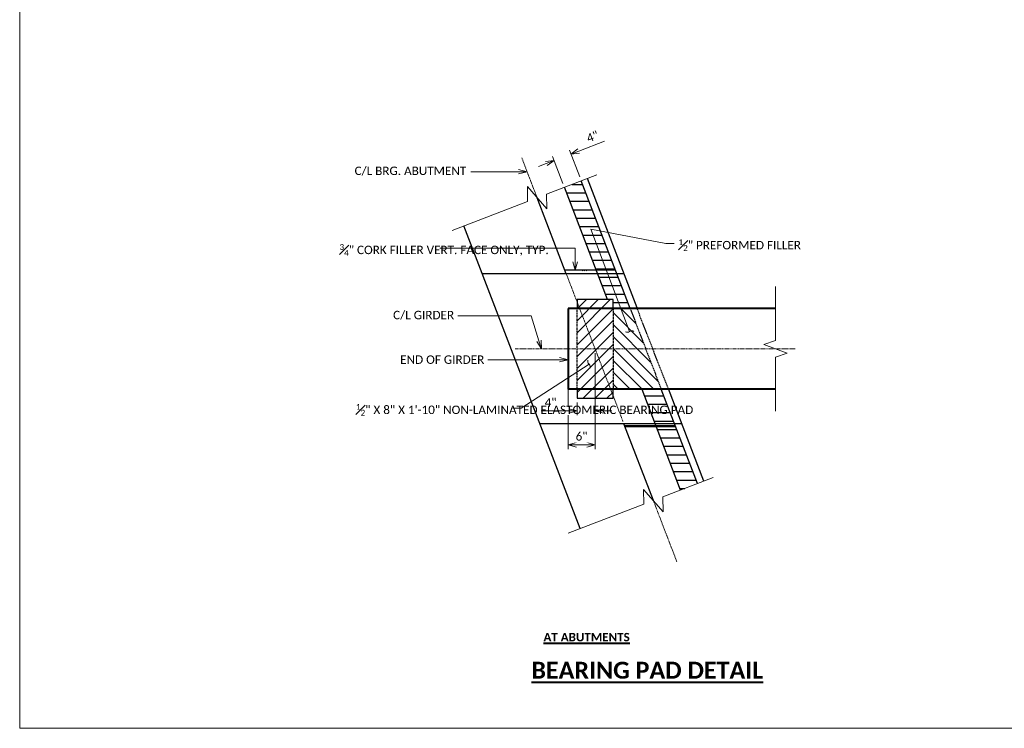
# Model space of a CAD drawing. Extents: x -24 to 2086, y -25 to 290.
# Tile 1 of 11: x -24 to 194, y -25 to 133. Entities that reach past the tile are written whole.
import ezdxf
from ezdxf import colors
from ezdxf.entities.mleader import LeaderData, LeaderLine
from ezdxf.math import Vec2, Vec3

# ---------------------------------------------------------------- set-up
doc = ezdxf.new("R2010")
doc.units = 0
doc.header["$MEASUREMENT"] = 0
doc.linetypes.add('Wisdot2', pattern=[0.125, 0.0625, -0.0625])
doc.linetypes.add('Wisdot4', pattern=[0.28125, 0.125, -0.0625, 0.03125, -0.0625])
for name, color, linetype, lineweight in [('B_ANNO_BREAK', 7, 'Continuous', 18), ('B_ANNO_DIM', 7, 'Continuous', 18), ('B_ANNO_TEXT_TITLE', 7, 'Continuous', 40), ('B_CNTR', 1, 'Wisdot4', 18), ('B_CNTR_GIRD', 2, 'Wisdot4', 18), ('B_CONC_GIRD', 50, 'Continuous', 40), ('B_DETAIL_HIDDEN', 7, 'Wisdot2', 25)]:
    doc.layers.add(name, color=color, linetype=linetype, lineweight=lineweight)
doc.layers.add('B_ANNO_NOPLOT', color=47, linetype='Continuous', lineweight=18, plot=False)
for name, color, linetype in [('B_BRG', 7, 'Continuous'), ('B_CONC_ABUT', 7, 'Continuous'), ('B_CONC_FILR', 7, 'Continuous')]:
    doc.layers.add(name, color=color, linetype=linetype)
doc.styles.add('Annotative', font='calibri.ttf', dxfattribs={"height": 0.0625})
doc.styles.add('Subtitle', font='calibrib.ttf', dxfattribs={"height": 0.0625})
doc.styles.add('Title', font='calibrib.ttf', dxfattribs={"height": 0.125})
doc.dimstyles.new('Annotative', dxfattribs={"dimscale": 0, "dimtxt": 0.0625, "dimasz": 0.0625, "dimexe": 0.03125, "dimexo": 0.03125, "dimgap": 0.03125, "dimtad": 1, "dimdec": 3, "dimzin": 3, "dimdsep": 46, "dimlunit": 4, "dimtxsty": 'Annotative', "dimblk": 'OPEN30', "dimcen": 0.03125, "dimclrd": 256, "dimclre": 256, "dimclrt": 256, "dimaunit": 1, "dimadec": 0, "dimazin": 3, "dimtfac": 0.75, "dimtdec": 3, "dimtofl": 0, "dimtmove": 0, "dimatfit": 3, "dimldrblk": 'OPEN30', "dimfxl": 1, "dimtfill": 1, "dimfrac": 1, "dimtolj": 1, "dimtzin": 0, "dimlwd": -1, "dimlwe": -1, "dimarcsym": 0})

# ---------------------------------------------------------------- blocks, each defined once
blk = doc.blocks.new('_Open30')
at = {"color": 0, "linetype": 'ByBlock', "lineweight": -2}
for p, q in [((-1, 0.27), (0, 0)), ((0, 0), (-1, -0.27)), ((0, 0), (-1, 0))]:
    blk.add_line(p, q, dxfattribs=at)
blk = doc.blocks.new('_Integral')
at = {"color": 0, "linetype": 'ByBlock', "lineweight": -2}
for centre, start, end in [((0.44, 0.12), 129, 195), ((-0.44, -0.12), 309, 15)]:
    blk.add_arc(centre, 0.454, start, end, dxfattribs=at)
blk = doc.blocks.new('*D39')
at = {"layer": 'B_ANNO_DIM', "transparency": 16777216}
for p, q in [((124.24, -944.89), (129.97, -942.69)), ((124.44, -950.63), (122.16, -944.68)), ((120.71, -952.07), (118.42, -946.12)), ((117.01, -947.67), (115.26, -948.34))]:
    blk.add_line(p, q, dxfattribs=at)
at = {"layer": 'Defpoints', "color": 0, "transparency": 16777216}
for p in [(122.49, -945.56), (124.78, -951.51), (121.04, -952.94)]:
    blk.add_point(p, dxfattribs=at)
at = {"layer": 'B_ANNO_DIM', "transparency": 16777216, "xscale": 1.875, "yscale": 1.875, "zscale": 1.875}
for p, rotation in [((122.49, -945.56), 201.0087150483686), ((118.76, -946.99), 21.00871504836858)]:
    blk.add_blockref('_Open30', p, dxfattribs=dict(at, rotation=rotation))
at = {"layer": 'B_ANNO_DIM', "transparency": 16777216, "insert": (127.31, -941.7), "char_height": 1.875, "attachment_point": 5, "rotation": 21.0087, "style": 'Annotative', "bg_fill": 3, "box_fill_scale": 1.25, "bg_fill_color": 256, "bg_fill_true_color": 13158600, "bg_fill_transparency": 0}
blk.add_mtext('\\A1;4"', dxfattribs=at)
blk = doc.blocks.new('*D43')
at = {"layer": 'B_ANNO_DIM', "transparency": 16777216}
for p, q in [((127.87, -989.79), (127.87, -1003.6)), ((123.87, -1000.79), (123.87, -1003.6)), ((121.99, -1002.66), (115.85, -1002.66)), ((129.74, -1002.66), (131.62, -1002.66))]:
    blk.add_line(p, q, dxfattribs=at)
at = {"layer": 'Defpoints', "color": 0, "transparency": 16777216}
for p in [(127.87, -988.85), (123.87, -999.85), (123.87, -1002.66)]:
    blk.add_point(p, dxfattribs=at)
at = {"layer": 'B_ANNO_DIM', "transparency": 16777216, "xscale": 1.875, "yscale": 1.875, "zscale": 1.875}
blk.add_blockref('_Open30', (123.87, -1002.66), dxfattribs=at)
at = {"layer": 'B_ANNO_DIM', "transparency": 16777216, "xscale": 1.875, "yscale": 1.875, "zscale": 1.875, "rotation": 180}
blk.add_blockref('_Open30', (127.87, -1002.66), dxfattribs=at)
at = {"layer": 'B_ANNO_DIM', "transparency": 16777216, "insert": (117.98, -1000.78), "char_height": 1.875, "attachment_point": 5, "style": 'Annotative', "bg_fill": 3, "box_fill_scale": 1.25, "bg_fill_color": 256, "bg_fill_true_color": 13158600, "bg_fill_transparency": 0}
blk.add_mtext('\\A1;4"', dxfattribs=at)
blk = doc.blocks.new('*D41')
at = {"layer": 'B_ANNO_DIM', "transparency": 16777216}
for p, q in [((121.87, -980.79), (121.87, -1001.72)), ((127.87, -989.79), (127.87, -1011.14)), ((121.87, -1003.6), (121.87, -1011.14)), ((125.99, -1010.21), (123.74, -1010.21))]:
    blk.add_line(p, q, dxfattribs=at)
at = {"layer": 'Defpoints', "color": 0, "transparency": 16777216}
for p in [(121.87, -979.85), (127.87, -988.85), (121.87, -1010.21)]:
    blk.add_point(p, dxfattribs=at)
at = {"layer": 'B_ANNO_DIM', "transparency": 16777216, "xscale": 1.875, "yscale": 1.875, "zscale": 1.875, "rotation": 180}
blk.add_blockref('_Open30', (121.87, -1010.21), dxfattribs=at)
at = {"layer": 'B_ANNO_DIM', "transparency": 16777216, "xscale": 1.875, "yscale": 1.875, "zscale": 1.875}
blk.add_blockref('_Open30', (127.87, -1010.21), dxfattribs=at)
at = {"layer": 'B_ANNO_DIM', "transparency": 16777216, "insert": (124.87, -1008.31), "char_height": 1.875, "attachment_point": 5, "style": 'Annotative', "bg_fill": 3, "box_fill_scale": 1.25, "bg_fill_color": 256, "bg_fill_true_color": 13158600, "bg_fill_transparency": 0}
blk.add_mtext('\\A1;6"', dxfattribs=at)
blk = doc.blocks.new('INS_G28DET_BASE')
at = {"layer": 'B_ANNO_NOPLOT', "flags": 128}
blk.add_lwpolyline([(0, 0), (0, 315), (404.91, 315), (404.91, 298.57), (472.5, 298.57), (472.5, 50.62), (395.71, 50.62), (395.71, 0)], close=True, dxfattribs=at)
at = {"layer": 'B_ANNO_TEXT_TITLE', "insert": (113.7, 14.79), "char_height": 3.75, "width": 86.1112, "attachment_point": 1, "style": 'Title'}
blk.add_mtext('{\\LBEARING PAD DETAIL}', dxfattribs=at)
blk = doc.blocks.new('*U33')
at = {"layer": 'B_BRG'}
h = blk.add_hatch(dxfattribs=at)
h.set_pattern_fill('ANSI31', color=256, scale=15)
h.set_pattern_definition([(45, (127.5893, -993.2705), (-1.32583, 1.32583), [])])
h.paths.add_polyline_path([(131.8688, -999.8526), (123.8688, -999.8526), (123.8579, -977.8937), (131.8579, -977.8115)])
at = {"layer": 'B_CONC_FILR'}
h = blk.add_hatch(dxfattribs=at)
h.set_pattern_fill('CORK', color=256, scale=15, angle=180)
h.set_pattern_definition([(180, (126.938, -1005.9206), (-2e-16, -1.875), []), (315, (126.0005, -1004.983), (3.75, 3.75), [2.65165, -2.65165]), (315, (125.5317, -1004.983), (3.75, 3.75), [2.65165, -2.65165]), (315, (125.063, -1004.983), (3.75, 3.75), [2.65165, -2.65165])])
h.paths.add_polyline_path([(121.1607, -971.3836), (121.4685, -972.1856), (128.4311, -972.1856), (128.1233, -971.3836)])
h.paths.add_polyline_path([(128.1233, -971.3836), (128.4311, -972.1856), (132.7152, -972.1856), (132.4074, -971.3836)])
h = blk.add_hatch(dxfattribs=at)
h.set_pattern_fill('ANSI31', color=256, scale=15, angle=90)
h.set_pattern_definition([(135, (137.2129, -985.6968), (-1.32583, -1.32583), [])])
h.paths.add_polyline_path([(142.5679, -997.8526), (131.8579, -997.8526), (131.8579, -979.8526), (135.6581, -979.8526)])
h = blk.add_hatch(dxfattribs=at)
h.set_pattern_fill('ANSI31', color=256, scale=15, angle=315)
h.set_pattern_definition([(0, (141.2205, -976.4871), (4e-16, 1.875), [])])
h.paths.add_polyline_path([(150.6129, -1018.8106), (146.8789, -1020.2446), (138.2959, -997.8836), (142.5679, -997.8526)])
h = blk.add_hatch(dxfattribs=at)
h.set_pattern_fill('CORK', color=256, scale=15, angle=180)
h.set_pattern_definition([(180, (140.0165, -971.8491), (-2e-16, -1.875), []), (315, (139.079, -970.9116), (3.75, 3.75), [2.65165, -2.65165]), (315, (138.61, -970.9116), (3.75, 3.75), [2.65165, -2.65165]), (315, (138.1415, -970.9116), (3.75, 3.75), [2.65165, -2.65165])])
h.paths.add_polyline_path([(134.2598, -1005.5096), (134.5258, -1006.2026), (141.489, -1006.2026), (141.223, -1005.5096)])
h.paths.add_polyline_path([(145.7732, -1006.2026), (145.5071, -1005.5096), (141.223, -1005.5096), (141.489, -1006.2026)])
at = {"layer": 'B_DETAIL_HIDDEN'}
h = blk.add_hatch(dxfattribs=at)
h.set_pattern_fill('ANSI31', color=256, scale=15, angle=315)
h.set_pattern_definition([(0, (128.3514, -1012.0242), (4e-16, 1.875), [])])
h.paths.add_polyline_path([(135.6581, -979.8526), (131.8589, -979.8526), (131.8579, -977.8526), (130.6065, -977.8526), (127.522, -969.8171), (131.256, -968.3839)])
h.paths.add_polyline_path([(131.256, -968.3839), (127.522, -969.8171), (121.0446, -952.9428), (124.7788, -951.5094)])
at = {"layer": 'B_ANNO_BREAK', "flags": 128}
for points in [[(96.0759, -962.5272), (112.8804, -956.0767), (112.8231, -952.7956), (117.1289, -957.749), (117.0717, -954.4679), (128.2747, -950.1675)], [(167.9589, -974.9776), (167.9589, -986.9776), (165.3831, -987.9151), (170.5347, -989.7901), (167.9589, -990.7276), (167.9589, -1002.7276)], [(121.9099, -1029.8292), (138.7144, -1023.3787), (138.6571, -1020.0976), (142.9629, -1025.051), (142.9057, -1021.7699), (154.1087, -1017.4695)]]:
    blk.add_lwpolyline(points, dxfattribs=at)
at = {"layer": 'B_ANNO_NOPLOT', "flags": 128}
blk.add_lwpolyline([(0, -1073.1956), (0, -758.1956), (404.9096, -758.1956), (404.9096, -774.6267), (472.5, -774.6267), (472.5, -1022.5711), (395.7134, -1022.5711), (395.7134, -1073.1956)], close=True, dxfattribs=at)
at = {"layer": 'B_BRG'}
for p, q in [((131.8579, -977.8526), (123.8579, -977.8526)), ((131.8589, -979.8526), (131.8579, -977.8526))]:
    blk.add_line(p, q, dxfattribs=at)
at = {"layer": 'B_CNTR'}
for p, q in [((114.9764, -955.2722), (111.5799, -946.4236)), ((134.0566, -1004.9801), (121.4685, -972.1856)), ((146.0258, -1036.1626), (140.81, -1022.5743))]:
    blk.add_line(p, q, dxfattribs=at)
at = {"layer": 'B_CNTR_GIRD'}
blk.add_line((172.2939, -988.8526), (110.1069, -988.8526), dxfattribs=at)
at = {"layer": 'B_CONC_ABUT'}
for p, q in [((137.2149, -979.7216), (126.1789, -950.9726)), ((121.4685, -972.1856), (114.9764, -955.2722)), ((124.5609, -1028.8116), (98.7269, -961.5096)), ((134.3209, -972.1856), (102.8249, -972.1856)), ((152.0139, -1018.2736), (144.1419, -997.7666)), ((140.81, -1022.5743), (134.2598, -1005.5096))]:
    blk.add_line(p, q, dxfattribs=at)
at = {"layer": 'B_CONC_FILR'}
for p, q in [((135.6639, -979.8676), (124.7789, -951.5096)), ((130.6065, -977.8526), (121.0449, -952.9436)), ((132.4069, -971.3836), (121.1619, -971.3836)), ((146.8789, -1020.2446), (138.2959, -997.8836)), ((150.6129, -1018.8106), (142.5679, -997.8526)), ((145.7729, -1006.2026), (134.5259, -1006.2026))]:
    blk.add_line(p, q, dxfattribs=at)
at = {"layer": 'B_CONC_GIRD'}
for p, q in [((121.8669, -979.8526), (121.8669, -997.8526)), ((167.9589, -979.8526), (121.8669, -979.8526)), ((167.9589, -997.8526), (121.8669, -997.8526))]:
    blk.add_line(p, q, dxfattribs=at)
at = {"layer": 'B_DETAIL_HIDDEN'}
for p, q in [((135.6639, -979.8676), (142.5679, -997.8526)), ((144.1419, -997.7666), (137.1869, -979.8526))]:
    blk.add_line(p, q, dxfattribs=at)
at = {"layer": 'B_ANNO_TEXT_TITLE', "insert": (116.3969, -1051.9924), "char_height": 1.875, "width": 37.522316, "attachment_point": 1, "style": 'Subtitle'}
blk.add_mtext('{\\LAT ABUTMENTS}', dxfattribs=at)
at = {"layer": 'B_ANNO_DIM'}
ml = blk.add_multileader_mtext('Standard', dxfattribs=at)
ml.set_content('C/L BRG. ABUTMENT', color=256, style='Annotative')
ml.set_leader_properties(color=256, linetype='ByLayer', lineweight=-1)
ml.set_arrow_properties(name='OPEN30')
ml.build(insert=Vec2(0, 0))
ml.multileader.update_dxf_attribs({"dogleg_length": 0.0625, "arrow_head_size": 1.875, "scale": 30})
ctx = ml.context
ctx.base_point, ctx.scale, ctx.char_height, ctx.arrow_head_size, ctx.landing_gap_size, ctx.plane_origin = Vec3(73.483, -949.4888), 30, 1.875, 1.875, 0.9375, Vec3(112.7565, -949.4888)
notes = []
notes.append((ctx, [(0, (1, 1, 0), (102.1488, -949.4888), (-1, 0), 1.875, [(0, [(112.7565, -949.4888)], 0, [])])]))
ctx.mtext.insert, ctx.mtext.flow_direction = Vec3(74.4205, -948.3487), 5
ml = blk.add_multileader_mtext('Standard', dxfattribs=at)
ml.set_content('\\A1;{\\H0.7x;\\S1#2;}" PREFORMED FILLER', color=256, style='Annotative')
ml.set_leader_properties(color=256, linetype='ByLayer', lineweight=-1)
ml.set_arrow_properties(name='INTEGRAL')
ml.build(insert=Vec2(0, 0))
ml.multileader.update_dxf_attribs({"dogleg_length": 0.0625, "arrow_head_size": 1.875, "scale": 30})
ctx = ml.context
ctx.base_point, ctx.scale, ctx.char_height, ctx.arrow_head_size, ctx.landing_gap_size, ctx.plane_origin = Vec3(145.4459, -965.4421), 30, 1.875, 1.875, 0.9375, Vec3(135.829, -984.5623)
notes.append((ctx, [(0, (1, 1, 0), (143.5709, -965.4421), (1, 0), 1.875, [(1, [(135.5388, -985.0206), (126.9364, -962.2859)], 0, [])])]))
ctx.mtext.insert, ctx.mtext.flow_direction = Vec3(146.3834, -964.4909), 5
ml = blk.add_multileader_mtext('Standard', dxfattribs=at)
ml.set_content('\\A1;{\\H0.7x;\\S3#4;}" CORK FILLER VERT. FACE ONLY, TYP.', color=256, style='Annotative')
ml.set_leader_properties(color=256, linetype='ByLayer', lineweight=-1)
ml.set_arrow_properties(name='OPEN30')
ml.build(insert=Vec2(0, 0))
ml.multileader.update_dxf_attribs({"dogleg_length": 0.0625, "arrow_head_size": 1.875, "scale": 30})
ctx = ml.context
ctx.base_point, ctx.scale, ctx.char_height, ctx.arrow_head_size, ctx.landing_gap_size, ctx.plane_origin = Vec3(70.1158, -966.4982), 30, 1.875, 1.875, 0.9375, Vec3(123.4514, -971.3836)
notes.append((ctx, [(0, (1, 1, 0), (123.4514, -966.4982), (-1, 0), 30.1044, [(0, [(123.4514, -971.3836)], 0, [])])]))
ctx.mtext.insert, ctx.mtext.width, ctx.mtext.flow_direction = Vec3(71.0533, -965.5542), 22.32933, 5
ml = blk.add_multileader_mtext('Standard', dxfattribs=at)
ml.set_content('C/L GIRDER', color=256, style='Annotative')
ml.set_leader_properties(color=256, linetype='ByLayer', lineweight=-1)
ml.set_arrow_properties(name='OPEN30')
ml.build(insert=Vec2(0, 0))
ml.multileader.update_dxf_attribs({"dogleg_length": 0.0625, "arrow_head_size": 1.875, "scale": 30})
ctx = ml.context
ctx.base_point, ctx.scale, ctx.char_height, ctx.arrow_head_size, ctx.landing_gap_size, ctx.plane_origin = Vec3(82.0485, -981.5483), 30, 1.875, 1.875, 0.9375, Vec3(116.6689, -988.8526)
notes.append((ctx, [(0, (1, 1, 0), (113.635, -981.5483), (-1, 0), 16.262, [(0, [(115.9643, -988.8526)], 0, [])])]))
ctx.mtext.insert, ctx.mtext.flow_direction = Vec3(82.986, -980.4081), 5
ml = blk.add_multileader_mtext('Standard', dxfattribs=at)
ml.set_content('END OF GIRDER', color=256, style='Annotative')
ml.set_leader_properties(color=256, linetype='ByLayer', lineweight=-1)
ml.set_arrow_properties(name='OPEN30')
ml.build(insert=Vec2(0, 0))
ml.multileader.update_dxf_attribs({"dogleg_length": 0.0625, "arrow_head_size": 1.875, "scale": 30})
ctx = ml.context
ctx.base_point, ctx.scale, ctx.char_height, ctx.arrow_head_size, ctx.landing_gap_size, ctx.plane_origin = Vec3(83.6133, -991.2656), 30, 1.875, 1.875, 0.9375, Vec3(121.8669, -991.2656)
notes.append((ctx, [(0, (1, 1, 0), (105.894, -991.2656), (-1, 0), 1.875, [(0, [(121.8669, -991.2656)], 0, [])])]))
ctx.mtext.insert, ctx.mtext.flow_direction = Vec3(84.5508, -990.3144), 5
for ctx, leaders in notes:
    for number, flags, end, landing, length, lines in leaders:
        leader = LeaderData()
        leader.index, (leader.has_last_leader_line, leader.has_dogleg_vector, leader.attachment_direction) = number, flags
        leader.last_leader_point, leader.dogleg_vector, leader.dogleg_length = Vec3(end), Vec3(landing), length
        for number, points, colour, breaks in lines:
            line = LeaderLine()
            line.index, line.vertices, line.color, line.breaks = number, Vec3.list(points), colors.encode_raw_color(colour), breaks
            leader.lines.append(line)
        ctx.leaders.append(leader)
dim = blk.add_linear_dim(base=(122.4938, -945.5594), p1=(121.0449, -952.9436), p2=(124.7789, -951.5096), angle=21.008715, dimstyle='Annotative', dxfattribs=at)
dim.commit()
dim.dimension.update_dxf_attribs({"geometry": '*D39', "text_midpoint": (127.3108, -941.6963)})
dim = blk.add_linear_dim(base=(123.8661, -1002.6623), p1=(127.8661, -988.8526), p2=(123.8661, -999.8526), dimstyle='Annotative', dxfattribs=at)
dim.commit()
dim.dimension.update_dxf_attribs({"geometry": '*D43', "text_midpoint": (117.9844, -1000.783)})
at = {"layer": 'B_BRG'}
blk.add_line((131.8688, -999.8526), (131.8678, -997.8526), dxfattribs=at)
at = {"layer": 'B_DETAIL_HIDDEN'}
blk.add_line((131.8589, -979.8526), (131.8678, -997.8526), dxfattribs=at)
at = {"layer": 'B_ANNO_DIM'}
dim = blk.add_linear_dim(base=(121.8669, -1010.2065), p1=(127.8661, -988.8526), p2=(121.8669, -979.8526), dimstyle='Annotative', dxfattribs=at)
dim.commit()
dim.dimension.update_dxf_attribs({"geometry": '*D41', "text_midpoint": (124.8665, -1008.3092)})
at = {"layer": 'B_BRG'}
for p, q in [((123.8579, -977.8526), (123.8579, -979.8526)), ((123.8678, -997.8526), (123.8688, -999.8526)), ((123.8688, -999.8526), (131.8688, -999.8526))]:
    blk.add_line(p, q, dxfattribs=at)
at = {"layer": 'B_CONC_ABUT'}
blk.add_line((147.1139, -1005.5096), (115.6164, -1005.5096), dxfattribs=at)
at = {"layer": 'B_DETAIL_HIDDEN'}
blk.add_line((123.8678, -997.8526), (123.8579, -979.8526), dxfattribs=at)
at = {"layer": 'B_ANNO_DIM'}
ml = blk.add_multileader_mtext('Standard', dxfattribs=at)
ml.set_content('\\A1;{\\H0.7x;\\S1#2;}" X 8" X 1\'-10" NON-LAMINATED ELASTOMERIC BEARING PAD ', color=256, style='Annotative')
ml.set_leader_properties(color=256, linetype='ByLayer', lineweight=-1)
ml.set_arrow_properties(name='INTEGRAL')
ml.build(insert=Vec2(0, 0))
ml.multileader.update_dxf_attribs({"dogleg_length": 0.0625, "arrow_head_size": 1.875, "scale": 30})
ctx = ml.context
ctx.base_point, ctx.scale, ctx.char_height, ctx.arrow_head_size, ctx.landing_gap_size, ctx.plane_origin = Vec3(73.7716, -1002.0435), 30, 1.875, 1.875, 0.9375, Vec3(126.5157, -992.2543)
notes = []
notes.append((ctx, [(0, (1, 1, 0), (111.4403, -1002.0435), (-1, 0), 1.875, [(0, [(126.5157, -992.2543)], 0, [])])]))
ctx.mtext.insert, ctx.mtext.width, ctx.mtext.defined_height, ctx.mtext.flow_direction = Vec3(74.7091, -1001.0923), 36.242588, 11.2499, 5
for ctx, leaders in notes:
    for number, flags, end, landing, length, lines in leaders:
        leader = LeaderData()
        leader.index, (leader.has_last_leader_line, leader.has_dogleg_vector, leader.attachment_direction) = number, flags
        leader.last_leader_point, leader.dogleg_vector, leader.dogleg_length = Vec3(end), Vec3(landing), length
        for number, points, colour, breaks in lines:
            line = LeaderLine()
            line.index, line.vertices, line.color, line.breaks = number, Vec3.list(points), colors.encode_raw_color(colour), breaks
            leader.lines.append(line)
        ctx.leaders.append(leader)

msp = doc.modelspace()

# ---------------------------------------------------------------- block references
at = {"layer": 'Defpoints'}
msp.add_blockref('*U33', (-24.4, 1048.41), dxfattribs=at)

# ---------------------------------------------------------------- next in the draw order: block references
msp.add_blockref('INS_G28DET_BASE', (-24.4, -24.79), dxfattribs=at)

doc.saveas('drawing.dxf')
